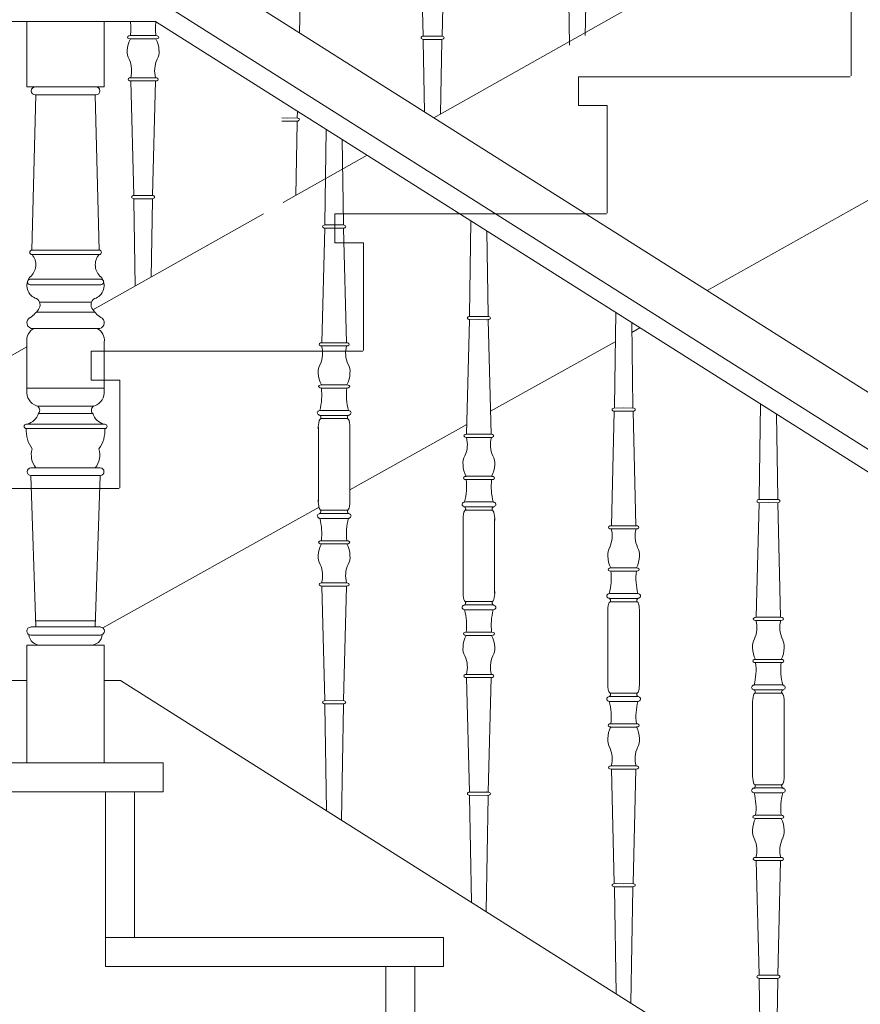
# Model space of a CAD drawing. Header units: millimetres. Extents: x -573548 to 674770, y -246895 to -89040.
# Tile 7 of 199: x 82776 to 83647, y -240242 to -239222. Entities that reach past the tile are written whole.
import ezdxf

# ---------------------------------------------------------------- set-up
doc = ezdxf.new("R2010")
doc.units = ezdxf.units.MM
for name, color, linetype, lineweight in [('balustrada drewniana_Nr_pióra__1', 8, 'Continuous', 9), ('balustrada_z tyłu_Nr_pióra__1', 8, 'Continuous', 9), ('SCHODY_Nr_pióra__1', 8, 'Continuous', 9), ('SCIANY_KONSTR_Nr_pióra__21', 8, 'Continuous', 9)]:
    doc.layers.add(name, color=color, linetype=linetype, lineweight=lineweight)

# ---------------------------------------------------------------- blocks, each defined once
blk = doc.blocks.new('A$C685D2BB2')
at = {"layer": 'balustrada drewniana_Nr_pióra__1'}
for p, q in [((7693.1, 5896.1), (4776.7, 7740.9)), ((7666.2, 5854), (4762.2, 7690.9)), ((4756.4, 7670.9), (4125.3, 7670.9)), ((4623, 7603.3), (4623, 7670.9)), ((4703.2, 7670.9), (4703.2, 7603.3)), ((7675, 5824.8), (4756.4, 7670.9)), ((4623, 7603.3), (4703.2, 7603.3)), ((4628.3, 7434.1), (4632.4, 7595)), ((4685.6, 7603.3), (4631.7, 7603.3)), ((4631.7, 7595), (4663.1, 7595)), ((4694.6, 7595), (4663.1, 7595)), ((4697.9, 7434.1), (4693.8, 7595)), ((4628.3, 7434.1), (4663.1, 7434.1)), ((4697.9, 7434.1), (4663.1, 7434.1)), ((4628.3, 7429.4), (4663.1, 7429.4)), ((4697.9, 7429.4), (4663.1, 7429.4)), ((4626.5, 7403.8), (4663.5, 7403.8)), ((4699.7, 7403.8), (4662.7, 7403.8)), ((4626.5, 7398.2), (4663.5, 7398.2)), ((4699.7, 7398.2), (4662.7, 7398.2)), ((4636.3, 7379.9), (4663.1, 7379.9)), ((4689.9, 7379.9), (4663.1, 7379.9)), ((4632.8, 7369.6), (4663.1, 7369.6)), ((4693.5, 7369.6), (4663.1, 7369.6)), ((4628.4, 7352.7), (4663.1, 7352.7)), ((4696.5, 7352.7), (4663.1, 7352.7)), ((4623, 7338.7), (4623, 7288.3)), ((4703.2, 7338.7), (4703.2, 7288.3)), ((4623, 7291), (4663.1, 7291)), ((4703.2, 7291), (4663.1, 7291)), ((4633.9, 7272.3), (4663.1, 7272.3)), ((4692.3, 7272.3), (4663.1, 7272.3)), ((4635, 7264.8), (4663.1, 7264.8)), ((4691.2, 7264.8), (4663.1, 7264.8)), ((4927.3, 7259.3), (4941.4, 7259.3)), ((4955.5, 7259.3), (4941.4, 7259.3)), ((4622.4, 7253.6), (4663.1, 7253.6)), ((4622.4, 7249.1), (4663.1, 7249.1)), ((4703.8, 7253.6), (4663.1, 7253.6)), ((4703.8, 7249.1), (4663.1, 7249.1)), ((4925.1, 7211.9), (4925.1, 7250.4)), ((4957.7, 7211.9), (4957.7, 7250.4)), ((4627.2, 7208.2), (4663.1, 7208.2)), ((4699, 7208.2), (4663.1, 7208.2)), ((4925.1, 7211.9), (4925.1, 7173.4)), ((4957.7, 7211.9), (4957.7, 7173.4)), ((4627.2, 7200.4), (4663.1, 7200.4)), ((4627.2, 7200.4), (4632.4, 7043.3)), ((4699, 7200.4), (4663.1, 7200.4)), ((4699, 7200.4), (4693.8, 7043.3)), ((4927.3, 7164.5), (4941.4, 7164.5)), ((4955.5, 7164.5), (4941.4, 7164.5)), ((5077.3, 7164.4), (5091.4, 7164.4)), ((5105.5, 7164.4), (5091.4, 7164.4)), ((5075.1, 7117), (5075.1, 7155.5)), ((5107.7, 7117), (5107.7, 7155.5)), ((5075.1, 7117), (5075.1, 7078.5)), ((5107.7, 7117), (5107.7, 7078.5)), ((5077.3, 7069.6), (5091.4, 7069.6)), ((5105.5, 7069.6), (5091.4, 7069.6)), ((5227.3, 7069.5), (5241.4, 7069.5)), ((5255.5, 7069.5), (5241.4, 7069.5)), ((5225.1, 7022.1), (5225.1, 7060.6)), ((5257.7, 7022.1), (5257.7, 7060.6)), ((4632.2, 7049.8), (4663.1, 7049.8)), ((4694, 7049.8), (4663.1, 7049.8)), ((4627, 7043.3), (4663.1, 7043.3)), ((4627, 7034.9), (4663.1, 7034.9)), ((4699.2, 7043.3), (4663.1, 7043.3)), ((4699.2, 7034.9), (4663.1, 7034.9)), ((4623, 7024.4), (4663.1, 7024.4)), ((4623, 7024.4), (4623, 6902.3)), ((4703.2, 7024.4), (4663.1, 7024.4)), ((4703.2, 7024.4), (4703.2, 6902.3)), ((5225.1, 7022.1), (5225.1, 6983.6)), ((5257.7, 7022.1), (5257.7, 6983.6)), ((4623, 6987.8), (4184.4, 6987.8)), ((4720.1, 6987.8), (4703.2, 6987.8)), ((7670.4, 5122.3), (4720.1, 6987.8)), ((5227.3, 6974.7), (5241.4, 6974.7)), ((5255.5, 6974.7), (5241.4, 6974.7)), ((5377.3, 6974.6), (5391.4, 6974.6)), ((5405.5, 6974.6), (5391.4, 6974.6)), ((5375.1, 6927.2), (5375.1, 6965.7)), ((5407.7, 6927.2), (5407.7, 6965.7)), ((5375.1, 6927.2), (5375.1, 6888.8)), ((5407.7, 6927.2), (5407.7, 6888.8)), ((5377.3, 6879.8), (5391.4, 6879.8)), ((5405.5, 6879.8), (5391.4, 6879.8))]:
    blk.add_line(p, q, dxfattribs=at)
for points in [[(5185.3, 7646.4), (5183.8, 7735.9), (5183.7, 7737.3)], [(5201.7, 7656.7), (5203.1, 7735.9), (5203.1, 7737.3)], [(4631.7, 7578.8), (4632, 7578.8)], [(4631.9, 7575.5), (4631.7, 7575.5)], [(4933.2, 7558.9), (4931.8, 7461.5), (4931.7, 7460.1)], [(4949.8, 7548.5), (4951.1, 7461.5), (4951.1, 7460.1)], [(5083.2, 7464), (5081.8, 7366.6), (5081.7, 7365.2)], [(4931.7, 7456.8), (4928.7, 7338)], [(4932.1, 7460.1), (4941.4, 7460.2)], [(4941.4, 7456.9), (4932.1, 7456.8)], [(4950.7, 7460.1), (4941.4, 7460.2)], [(4941.4, 7456.9), (4950.8, 7456.8)], [(4951.2, 7456.8), (4954.1, 7338)], [(5099.8, 7453.6), (5101.1, 7366.6), (5101.1, 7365.2)], [(5081.7, 7361.9), (5078.7, 7243.1)], [(5082.1, 7365.2), (5091.4, 7365.3)], [(5091.4, 7362), (5082.1, 7361.9)], [(5100.7, 7365.2), (5091.4, 7365.3)], [(5091.4, 7362), (5100.8, 7361.9)], [(5101.2, 7361.9), (5104.1, 7243.1)], [(5233.2, 7369.2), (5231.8, 7271.7), (5231.7, 7270.3)], [(5249.8, 7358.7), (5251.1, 7271.7), (5251.1, 7270.3)], [(4928.6, 7338), (4941.4, 7338)], [(4941.4, 7334.7), (4928.6, 7334.7)], [(4954.2, 7338), (4941.4, 7338)], [(4941.4, 7334.7), (4954.2, 7334.7)], [(4928.2, 7294.4), (4941.4, 7294.4)], [(4941.4, 7291), (4928.2, 7291)], [(4954.7, 7294.4), (4941.4, 7294.4)], [(4941.4, 7291), (4954.7, 7291)], [(5232.1, 7270.3), (5241.4, 7270.5)], [(5250.7, 7270.3), (5241.4, 7270.5)], [(5383.2, 7274.3), (5381.8, 7176.8), (5381.7, 7175.4)], [(4927.5, 7267.9), (4941.4, 7267.9)], [(4941.4, 7262.7), (4927.5, 7262.7)], [(4955.4, 7267.9), (4941.4, 7267.9)], [(4941.4, 7262.7), (4955.3, 7262.7)], [(5231.7, 7267), (5228.7, 7148.3)], [(5241.4, 7267.1), (5232.1, 7267)], [(5241.4, 7267.1), (5250.8, 7267)], [(5251.2, 7267), (5254.1, 7148.3)], [(5399.8, 7263.8), (5401.1, 7176.8), (5401.1, 7175.4)], [(5078.6, 7243.1), (5091.4, 7243.1)], [(5091.4, 7239.8), (5078.6, 7239.8)], [(5104.2, 7243.1), (5091.4, 7243.1)], [(5091.4, 7239.8), (5104.2, 7239.8)], [(5078.2, 7199.5), (5091.4, 7199.5)], [(5104.7, 7199.5), (5091.4, 7199.5)], [(5091.4, 7196.1), (5078.2, 7196.1)], [(5091.4, 7196.1), (5104.7, 7196.1)], [(5077.5, 7173), (5091.4, 7173)], [(5091.4, 7167.8), (5077.5, 7167.8)], [(5105.4, 7173), (5091.4, 7173)], [(5091.4, 7167.8), (5105.3, 7167.8)], [(5381.7, 7172.1), (5378.7, 7053.4)], [(5382.1, 7175.5), (5391.4, 7175.6)], [(5391.4, 7172.2), (5382.1, 7172.1)], [(5400.7, 7175.5), (5391.4, 7175.6)], [(5391.4, 7172.2), (5400.8, 7172.1)], [(5401.2, 7172.1), (5404.1, 7053.4)], [(4941.4, 7161), (4927.5, 7161)], [(4927.5, 7155.9), (4941.4, 7155.9)], [(4941.4, 7161), (4955.3, 7161)], [(4955.4, 7155.9), (4941.4, 7155.9)], [(5228.6, 7148.3), (5241.4, 7148.3)], [(5254.2, 7148.3), (5241.4, 7148.3)], [(5241.4, 7144.9), (5228.6, 7144.9)], [(5241.4, 7144.9), (5254.2, 7144.9)], [(4941.4, 7132.7), (4928.2, 7132.7)], [(4928.2, 7129.4), (4941.4, 7129.4)], [(4941.4, 7132.7), (4954.7, 7132.7)], [(4954.7, 7129.4), (4941.4, 7129.4)], [(5228.2, 7104.6), (5241.4, 7104.6)], [(5241.4, 7101.3), (5228.2, 7101.3)], [(5254.7, 7104.6), (5241.4, 7104.6)], [(5241.4, 7101.3), (5254.7, 7101.3)], [(4941.4, 7089.1), (4928.6, 7089.1)], [(4928.6, 7085.7), (4941.4, 7085.7)], [(4931.7, 6967), (4928.7, 7085.7)], [(4941.4, 7089.1), (4954.2, 7089.1)], [(4954.2, 7085.7), (4941.4, 7085.7)], [(4951.2, 6967), (4954.1, 7085.7)], [(5227.5, 7078.1), (5241.4, 7078.1)], [(5255.4, 7078.1), (5241.4, 7078.1)], [(5091.4, 7066.2), (5077.5, 7066.2)], [(5091.4, 7066.2), (5105.3, 7066.2)], [(5241.4, 7073), (5227.5, 7073)], [(5241.4, 7073), (5255.3, 7073)], [(5077.5, 7061), (5091.4, 7061)], [(5105.4, 7061), (5091.4, 7061)], [(5378.6, 7053.4), (5391.4, 7053.4)], [(5391.4, 7050), (5378.6, 7050)], [(5404.2, 7053.4), (5391.4, 7053.4)], [(5391.4, 7050), (5404.2, 7050)], [(5091.4, 7037.9), (5078.2, 7037.9)], [(5078.2, 7034.5), (5091.4, 7034.5)], [(5091.4, 7037.9), (5104.7, 7037.9)], [(5104.7, 7034.5), (5091.4, 7034.5)], [(5378.2, 7009.7), (5391.4, 7009.7)], [(5391.4, 7006.4), (5378.2, 7006.4)], [(5404.7, 7009.7), (5391.4, 7009.7)], [(5391.4, 7006.4), (5404.7, 7006.4)], [(5091.4, 6994.2), (5078.6, 6994.2)], [(5091.4, 6994.2), (5104.2, 6994.2)], [(5078.6, 6990.8), (5091.4, 6990.8)], [(5081.7, 6872.1), (5078.7, 6990.9)], [(5104.2, 6990.8), (5091.4, 6990.8)], [(5101.2, 6872.1), (5104.1, 6990.9)], [(5377.5, 6983.2), (5391.4, 6983.2)], [(5405.4, 6983.2), (5391.4, 6983.2)], [(5391.4, 6978.1), (5377.5, 6978.1)], [(5391.4, 6978.1), (5405.3, 6978.1)], [(4933.6, 6853.2), (4931.8, 6962.3), (4931.7, 6963.7)], [(4941.4, 6966.9), (4932.1, 6967)], [(4932.1, 6963.7), (4941.4, 6963.5)], [(4941.4, 6966.9), (4950.8, 6967)], [(4950.7, 6963.7), (4941.4, 6963.5)], [(4949, 6843.4), (4951.1, 6962.3), (4951.1, 6963.7)], [(5241.4, 6971.3), (5227.5, 6971.3)], [(5227.5, 6966.1), (5241.4, 6966.1)], [(5241.4, 6971.3), (5255.3, 6971.3)], [(5255.4, 6966.1), (5241.4, 6966.1)], [(5241.4, 6943), (5228.2, 6943)], [(5241.4, 6943), (5254.7, 6943)], [(5228.2, 6939.6), (5241.4, 6939.6)], [(5254.7, 6939.6), (5241.4, 6939.6)], [(5241.4, 6899.3), (5228.6, 6899.3)], [(5228.6, 6896), (5241.4, 6896)], [(5231.7, 6777.2), (5228.7, 6896)], [(5241.4, 6899.3), (5254.2, 6899.3)], [(5254.2, 6896), (5241.4, 6896)], [(5251.2, 6777.2), (5254.1, 6896)], [(5091.4, 6872), (5082.1, 6872.1)], [(5091.4, 6872), (5100.8, 6872.1)], [(5391.4, 6876.4), (5377.5, 6876.4)], [(5377.5, 6871.3), (5391.4, 6871.3)], [(5391.4, 6876.4), (5405.3, 6876.4)], [(5405.4, 6871.3), (5391.4, 6871.3)], [(5083.6, 6758.3), (5081.8, 6867.4), (5081.7, 6868.8)], [(5082.1, 6868.8), (5091.4, 6868.7)], [(5100.7, 6868.8), (5091.4, 6868.7)], [(5099, 6748.6), (5101.1, 6867.4), (5101.1, 6868.8)], [(5391.4, 6848.1), (5378.2, 6848.1)], [(5378.2, 6844.8), (5391.4, 6844.8)], [(5391.4, 6848.1), (5404.7, 6848.1)], [(5404.7, 6844.8), (5391.4, 6844.8)], [(5391.4, 6804.4), (5378.6, 6804.4)], [(5378.6, 6801.1), (5391.4, 6801.1)], [(5381.7, 6682.3), (5378.7, 6801.1)], [(5391.4, 6804.4), (5404.2, 6804.4)], [(5404.2, 6801.1), (5391.4, 6801.1)], [(5401.2, 6682.3), (5404.1, 6801.1)], [(5233.6, 6663.4), (5231.8, 6772.5), (5231.7, 6773.9)], [(5241.4, 6777.1), (5232.1, 6777.2)], [(5232.1, 6773.9), (5241.4, 6773.8)], [(5241.4, 6777.1), (5250.8, 6777.2)], [(5250.7, 6773.9), (5241.4, 6773.8)], [(5249, 6653.7), (5251.1, 6772.5), (5251.1, 6773.9)], [(5383.6, 6568.5), (5381.8, 6677.6), (5381.7, 6679)], [(5391.4, 6682.2), (5382.1, 6682.3)], [(5382.1, 6679), (5391.4, 6678.9)], [(5391.4, 6682.2), (5400.8, 6682.3)], [(5400.7, 6679), (5391.4, 6678.9)], [(5399, 6558.8), (5401.1, 6677.6), (5401.1, 6679)]]:
    blk.add_lwpolyline(points, dxfattribs=at)
for centre, radius, start, end in [((4631.7, 7599.1), 4.16, 90, 270), ((4694.6, 7599.1), 4.16, 270, 90), ((4628.3, 7431.8), 2.34, 90, 270), ((4697.9, 7431.8), 2.34, 270, 90), ((4615.9, 7418.8), 16.4, 309.0076, 40.6503), ((4710.3, 7418.8), 16.4, 139.3497, 230.9924), ((4637.3, 7397.3), 14.2, 141.6675, 252.9867), ((4626.5, 7401), 2.81, 90, 270), ((4688.9, 7397.3), 14.2, 287.0133, 38.3325), ((4699.7, 7401), 2.81, 270, 90), ((4629.2, 7377.3), 7.51, 319.8807, 58.683), ((4697, 7377.3), 7.51, 121.317, 220.1193), ((4610, 7389.4), 30.1, 300.317, 325.8714), ((4716.2, 7389.4), 30.1, 214.1286, 239.683), ((4629, 7358.7), 6, 114.3202, 276.4575), ((4697.2, 7358.7), 6, 263.5425, 50.7112), ((4636.7, 7340.5), 13.8, 117.4564, 187.2759), ((4689.5, 7340.5), 13.8, 352.7241, 62.5436), ((4901.6, 7327.2), 27.9, 335.2899, 15.4845), ((4981.2, 7327.2), 27.9, 164.5155, 204.7101), ((4941.2, 7307.8), 16.3, 151.329, 184.6255), ((4941.6, 7307.8), 16.3, 355.3745, 28.671), ((4950.7, 7306.7), 25.7, 180.5357, 208.6884), ((4932.1, 7306.7), 25.7, 331.3116, 359.4643), ((4865.4, 7283.8), 63.2, 345.3582, 6.5823), ((5017.4, 7283.8), 63.2, 173.4177, 194.6418), ((4637.6, 7286.7), 14.7, 173.7067, 252.3311), ((4688.6, 7286.7), 14.7, 287.6689, 6.2933), ((4631.4, 7268.1), 4.89, 317.5229, 68.8021), ((4694.8, 7268.1), 4.89, 111.1979, 222.4771), ((4619, 7269.7), 16.7, 285.1908, 343.0421), ((4707.2, 7269.7), 16.7, 196.9579, 254.8092), ((4929.6, 7256.3), 3.77, 127.9411, 165.9891), ((4925.5, 7260.7), 2.29, 322.9251, 69.0836), ((4957.4, 7260.7), 2.29, 110.9164, 217.0749), ((4953.2, 7256.3), 3.77, 14.0109, 52.0589), ((4622.4, 7251.3), 2.26, 90, 270), ((4654.7, 7247), 32.4, 176.3292, 216.081), ((4671.5, 7247), 32.4, 323.919, 3.6708), ((4703.8, 7251.3), 2.26, 270, 90), ((4958.9, 7249.5), 33.9, 166.8073, 181.4489), ((4923.9, 7249.5), 33.9, 358.5511, 13.1927), ((5051.6, 7232.4), 27.9, 335.2899, 15.4845), ((5131.2, 7232.4), 27.9, 164.5155, 204.7101), ((4648.6, 7221.6), 21, 162.493, 219.4714), ((4677.6, 7221.6), 21, 320.5286, 17.507), ((5091.2, 7212.9), 16.3, 151.329, 184.6255), ((5091.6, 7212.9), 16.3, 355.3745, 28.671), ((4627.2, 7204.3), 3.94, 90, 270), ((4699, 7204.3), 3.94, 270, 90), ((5100.7, 7211.8), 25.7, 180.5357, 208.6884), ((5082.1, 7211.8), 25.7, 331.3116, 359.4643), ((5015.4, 7188.9), 63.2, 345.3582, 6.5823), ((5167.4, 7188.9), 63.2, 173.4177, 194.6418), ((4958.9, 7174.3), 33.9, 178.5511, 193.1927), ((4929.6, 7167.5), 3.77, 194.0109, 232.0589), ((4953.2, 7167.5), 3.77, 307.9411, 345.9891), ((4923.9, 7174.3), 33.9, 346.8073, 1.4489), ((5075.5, 7165.8), 2.29, 322.9251, 69.0836), ((5107.4, 7165.8), 2.29, 110.9164, 217.0749), ((4925.5, 7163.1), 2.29, 290.9164, 37.0749), ((4865.4, 7140), 63.2, 353.4177, 14.6418), ((5017.4, 7140), 63.2, 165.3582, 186.5823), ((4957.4, 7163.1), 2.29, 142.9251, 249.0836), ((5108.9, 7154.6), 33.9, 166.8073, 181.4489), ((5079.6, 7161.4), 3.77, 127.9411, 165.9891), ((5103.2, 7161.4), 3.77, 14.0109, 52.0589), ((5073.9, 7154.6), 33.9, 358.5511, 13.1927), ((5201.6, 7137.5), 27.9, 335.2899, 15.4845), ((5281.2, 7137.5), 27.9, 164.5155, 204.7101), ((4950.7, 7117.1), 25.7, 151.3116, 179.4643), ((4932.1, 7117.1), 25.7, 0.5357, 28.6884), ((5241.2, 7118), 16.3, 151.329, 184.6255), ((5241.6, 7118), 16.3, 355.3745, 28.671), ((4941.2, 7116), 16.3, 175.3745, 208.671), ((4941.6, 7116), 16.3, 331.329, 4.6255), ((5250.7, 7116.9), 25.7, 180.5357, 208.6884), ((5232.1, 7116.9), 25.7, 331.3116, 359.4643), ((4901.6, 7096.5), 27.9, 344.5155, 24.7101), ((4981.2, 7096.5), 27.9, 155.2899, 195.4845), ((5165.4, 7094), 63.2, 345.3582, 6.5823), ((5317.4, 7094), 63.2, 173.4177, 194.6418), ((5108.9, 7079.4), 33.9, 178.5511, 193.1927), ((5073.9, 7079.4), 33.9, 346.8073, 1.4489), ((5079.6, 7072.6), 3.77, 194.0109, 232.0589), ((5075.5, 7068.2), 2.29, 290.9164, 37.0749), ((5107.4, 7068.2), 2.29, 142.9251, 249.0836), ((5103.2, 7072.6), 3.77, 307.9411, 345.9891), ((5258.9, 7059.7), 33.9, 166.8073, 181.4489), ((5229.6, 7066.5), 3.77, 127.9411, 165.9891), ((5225.5, 7070.9), 2.29, 322.9251, 69.0836), ((5257.4, 7070.9), 2.29, 110.9164, 217.0749), ((5253.2, 7066.5), 3.77, 14.0109, 52.0589), ((5223.9, 7059.7), 33.9, 358.5511, 13.1927), ((5015.4, 7045.1), 63.2, 353.4177, 14.6418), ((5167.4, 7045.1), 63.2, 165.3582, 186.5823), ((5351.6, 7042.6), 27.9, 335.2899, 15.4845), ((5431.2, 7042.6), 27.9, 164.5155, 204.7101), ((4627, 7039.1), 4.17, 90, 270), ((4636.9, 7036.2), 11.8, 183.6526, 273.6234), ((4689.3, 7036.2), 11.8, 266.3766, 356.3474), ((4699.2, 7039.1), 4.17, 270, 90), ((5100.7, 7022.2), 25.7, 151.3116, 179.4643), ((5082.1, 7022.2), 25.7, 0.5357, 28.6884), ((5391.2, 7023.1), 16.3, 151.329, 184.6255), ((5391.6, 7023.1), 16.3, 355.3745, 28.671), ((5091.2, 7021.1), 16.3, 175.3745, 208.671), ((5051.6, 7001.6), 27.9, 344.5155, 24.7101), ((5131.2, 7001.6), 27.9, 155.2899, 195.4845), ((5091.6, 7021.1), 16.3, 331.329, 4.6255), ((5400.7, 7022), 25.7, 180.5357, 208.6884), ((5382.1, 7022), 25.7, 331.3116, 359.4643), ((5315.4, 6999.1), 63.2, 345.3582, 6.5823), ((5467.4, 6999.1), 63.2, 173.4177, 194.6418), ((5258.9, 6984.5), 33.9, 178.5511, 193.1927), ((5223.9, 6984.5), 33.9, 346.8073, 1.4489), ((5229.6, 6977.7), 3.77, 194.0109, 232.0589), ((5225.5, 6973.3), 2.29, 290.9164, 37.0749), ((5257.4, 6973.3), 2.29, 142.9251, 249.0836), ((5253.2, 6977.7), 3.77, 307.9411, 345.9891), ((5408.9, 6964.8), 33.9, 166.8073, 181.4489), ((5379.6, 6971.7), 3.77, 127.9411, 165.9891), ((5375.5, 6976), 2.29, 322.9251, 69.0836), ((5407.4, 6976), 2.29, 110.9164, 217.0749), ((5403.2, 6971.7), 3.77, 14.0109, 52.0589), ((5373.9, 6964.8), 33.9, 358.5511, 13.1927), ((5165.4, 6950.2), 63.2, 353.4177, 14.6418), ((5317.4, 6950.2), 63.2, 165.3582, 186.5823), ((5250.7, 6927.3), 25.7, 151.3116, 179.4643), ((5232.1, 6927.3), 25.7, 0.5357, 28.6884), ((5241.2, 6926.2), 16.3, 175.3745, 208.671), ((5241.6, 6926.2), 16.3, 331.329, 4.6255), ((5201.6, 6906.8), 27.9, 344.5155, 24.7101), ((5281.2, 6906.8), 27.9, 155.2899, 195.4845), ((5408.9, 6889.6), 33.9, 178.5511, 193.1927), ((5373.9, 6889.6), 33.9, 346.8073, 1.4489), ((5379.6, 6882.8), 3.77, 194.0109, 232.0589), ((5403.2, 6882.8), 3.77, 307.9411, 345.9891), ((5375.5, 6878.5), 2.29, 290.9164, 37.0749), ((5315.4, 6855.3), 63.2, 353.4177, 14.6418), ((5467.4, 6855.3), 63.2, 165.3582, 186.5823), ((5407.4, 6878.5), 2.29, 142.9251, 249.0836), ((5400.7, 6832.4), 25.7, 151.3116, 179.4643), ((5382.1, 6832.4), 25.7, 0.5357, 28.6884), ((5391.2, 6831.3), 16.3, 175.3745, 208.671), ((5391.6, 6831.3), 16.3, 331.329, 4.6255), ((5351.6, 6811.9), 27.9, 344.5155, 24.7101), ((5431.2, 6811.9), 27.9, 155.2899, 195.4845)]:
    blk.add_arc(centre, radius, start, end, dxfattribs=at)
for centre, major_axis, ratio, start_param, end_param in [((4932.2, 7458.4), (2.73, 0.01), 0.610734, 1.599557, 4.672028), ((4933.4, 7458.3), (2.73, 0.04), 0.610071, 4.712389, 4.742644), ((4949.5, 7458.3), (-2.73, 0.04), 0.610071, 1.540542, 1.570796), ((4950.7, 7458.4), (-2.73, 0.01), 0.610734, 1.611157, 4.683628), ((5082.2, 7363.6), (2.73, 0.01), 0.610734, 1.599557, 4.672028), ((5083.4, 7363.4), (2.73, 0.04), 0.610071, 4.712389, 4.742644), ((5099.5, 7363.4), (-2.73, 0.04), 0.610071, 1.540542, 1.570796), ((5100.7, 7363.6), (-2.73, 0.01), 0.610734, 1.611157, 4.683628), ((4928.5, 7336.4), (-2.73, -0.05), 0.609492, 4.661602, 7.842393), ((4954.3, 7336.4), (-2.73, 0.04), 0.610071, 1.540542, 4.760584), ((4928.1, 7292.7), (-2.73, -0.04), 0.610071, 4.664194, 7.884236), ((4954.8, 7292.7), (2.73, -0.04), 0.610071, 4.682134, 7.902177), ((5232.2, 7268.7), (2.73, 0.01), 0.610734, 1.599557, 4.672028), ((5250.7, 7268.7), (-2.73, 0.01), 0.610734, 1.611157, 4.683628), ((4927.5, 7265.3), (3.53, -0.02), 0.726701, 1.575445, 4.734164), ((4955.4, 7265.3), (-3.53, -0.02), 0.726701, 1.549022, 4.70774), ((5233.4, 7268.6), (2.73, 0.04), 0.610071, 4.712389, 4.742644), ((5249.5, 7268.6), (-2.73, 0.04), 0.610071, 1.540542, 1.570796), ((5078.5, 7241.5), (-2.73, -0.05), 0.609492, 4.661602, 7.842393), ((5104.3, 7241.5), (-2.73, 0.04), 0.610071, 1.540542, 4.760584), ((5078.1, 7197.8), (-2.73, -0.04), 0.610071, 4.664194, 7.884236), ((5104.8, 7197.8), (2.73, -0.04), 0.610071, 4.682134, 7.902177), ((5077.5, 7170.4), (3.53, -0.02), 0.726701, 1.575445, 4.734164), ((5105.4, 7170.4), (-3.53, -0.02), 0.726701, 1.549022, 4.70774), ((5382.2, 7173.8), (2.73, 0.01), 0.610734, 1.599557, 4.672028), ((5383.4, 7173.7), (2.73, 0.04), 0.610071, 4.712389, 4.742644), ((5399.5, 7173.7), (-2.73, 0.04), 0.610071, 1.540542, 1.570796), ((5400.7, 7173.8), (-2.73, 0.01), 0.610734, 1.611157, 4.683628), ((4927.5, 7158.5), (3.53, 0.02), 0.726701, 1.549022, 4.70774), ((4955.4, 7158.5), (-3.53, 0.02), 0.726701, 1.575445, 4.734164), ((5228.5, 7146.6), (-2.73, -0.05), 0.609492, 4.661602, 7.842393), ((5254.3, 7146.6), (-2.73, 0.04), 0.610071, 1.540542, 4.760584), ((4928.1, 7131.1), (-2.73, 0.04), 0.610071, 4.682134, 7.902177), ((4954.8, 7131.1), (2.73, 0.04), 0.610071, 4.664194, 7.884236), ((5228.1, 7102.9), (-2.73, -0.04), 0.610071, 4.664194, 7.884236), ((5254.8, 7102.9), (2.73, -0.04), 0.610071, 4.682134, 7.902177), ((4928.5, 7087.4), (-2.73, 0.05), 0.609492, 4.723978, 7.904769), ((4954.3, 7087.4), (-2.73, -0.04), 0.610071, 1.522601, 4.742644), ((5227.5, 7075.5), (3.53, -0.02), 0.726701, 1.575445, 4.734164), ((5255.4, 7075.5), (-3.53, -0.02), 0.726701, 1.549022, 4.70774), ((5077.5, 7063.6), (3.53, 0.02), 0.726701, 1.549022, 4.70774), ((5105.4, 7063.6), (-3.53, 0.02), 0.726701, 1.575445, 4.734164), ((5378.5, 7051.7), (-2.73, -0.05), 0.609492, 4.661602, 7.842393), ((5404.3, 7051.7), (-2.73, 0.04), 0.610071, 1.540542, 4.760584), ((5078.1, 7036.2), (-2.73, 0.04), 0.610071, 4.682134, 7.902177), ((5104.8, 7036.2), (2.73, 0.04), 0.610071, 4.664194, 7.884236), ((5378.1, 7008), (-2.73, -0.04), 0.610071, 4.664194, 7.884236), ((5404.8, 7008), (2.73, -0.04), 0.610071, 4.682134, 7.902177), ((5078.5, 6992.5), (-2.73, 0.05), 0.609492, 4.723978, 7.904769), ((5104.3, 6992.5), (-2.73, -0.04), 0.610071, 1.522601, 4.742644), ((5377.5, 6980.6), (3.53, -0.02), 0.726701, 1.575445, 4.734164), ((5405.4, 6980.6), (-3.53, -0.02), 0.726701, 1.549022, 4.70774), ((4932.2, 6965.3), (2.73, -0.01), 0.610734, 1.611157, 4.683628), ((4933.4, 6965.4), (2.73, -0.04), 0.610071, 1.540542, 1.570796), ((4949.5, 6965.4), (-2.73, -0.04), 0.610071, 4.712389, 4.742644), ((4950.7, 6965.3), (-2.73, -0.01), 0.610734, 1.599557, 4.672028), ((5227.5, 6968.7), (3.53, 0.02), 0.726701, 1.549022, 4.70774), ((5255.4, 6968.7), (-3.53, 0.02), 0.726701, 1.575445, 4.734164), ((5228.1, 6941.3), (-2.73, 0.04), 0.610071, 4.682134, 7.902177), ((5254.8, 6941.3), (2.73, 0.04), 0.610071, 4.664194, 7.884236), ((5228.5, 6897.6), (-2.73, 0.05), 0.609492, 4.723978, 7.904769), ((5254.3, 6897.6), (-2.73, -0.04), 0.610071, 1.522601, 4.742644), ((5082.2, 6870.4), (2.73, -0.01), 0.610734, 1.611157, 4.683628), ((5083.4, 6870.6), (2.73, -0.04), 0.610071, 1.540542, 1.570796), ((5099.5, 6870.6), (-2.73, -0.04), 0.610071, 4.712389, 4.742644), ((5100.7, 6870.4), (-2.73, -0.01), 0.610734, 1.599557, 4.672028), ((5377.5, 6873.8), (3.53, 0.02), 0.726701, 1.549022, 4.70774), ((5405.4, 6873.8), (-3.53, 0.02), 0.726701, 1.575445, 4.734164), ((5378.1, 6846.4), (-2.73, 0.04), 0.610071, 4.682134, 7.902177), ((5404.8, 6846.4), (2.73, 0.04), 0.610071, 4.664194, 7.884236), ((5378.5, 6802.7), (-2.73, 0.05), 0.609492, 4.723978, 7.904769), ((5404.3, 6802.7), (-2.73, -0.04), 0.610071, 1.522601, 4.742644), ((5232.2, 6775.6), (2.73, -0.01), 0.610734, 1.611157, 4.683628), ((5233.4, 6775.7), (2.73, -0.04), 0.610071, 1.540542, 1.570796), ((5249.5, 6775.7), (-2.73, -0.04), 0.610071, 4.712389, 4.742644), ((5250.7, 6775.6), (-2.73, -0.01), 0.610734, 1.599557, 4.672028), ((5382.2, 6680.7), (2.73, -0.01), 0.610734, 1.611157, 4.683628), ((5383.4, 6680.8), (2.73, -0.04), 0.610071, 1.540542, 1.570796), ((5399.5, 6680.8), (-2.73, -0.04), 0.610071, 4.712389, 4.742644), ((5400.7, 6680.7), (-2.73, -0.01), 0.610734, 1.599557, 4.672028)]:
    blk.add_ellipse(centre, major_axis=major_axis, ratio=ratio, start_param=start_param, end_param=end_param, dxfattribs=at)
at = {"layer": 'balustrada_z tyłu_Nr_pióra__1'}
for p, q in [((5033.8, 7651.1), (5033.7, 7652.5)), ((5035, 7577.5), (5033.8, 7651.1)), ((5051.8, 7575.2), (5053.1, 7651.1)), ((5053.1, 7651.1), (5053.1, 7652.5)), ((4733.8, 7485.9), (4733.8, 7487.4)), ((4735.4, 7396.7), (4733.8, 7485.9)), ((4751.8, 7405.9), (4753.2, 7485.9)), ((4753.2, 7485.9), (4753.2, 7487.4))]:
    blk.add_line(p, q, dxfattribs=at)
for points in [[(5033.7, 7655.8), (5030.7, 7774.6)], [(5053.2, 7655.8), (5056.1, 7774.6)], [(4905.4, 7659.5), (4906.1, 7689.8)], [(4743.5, 7656.4), (4730.2, 7656.4)], [(4743.5, 7656.4), (4756.7, 7656.4)], [(4730.2, 7653.1), (4743.5, 7653.1)], [(4756.7, 7653.1), (4743.5, 7653.1)], [(5043.4, 7655.7), (5034.1, 7655.8)], [(5034.1, 7652.5), (5043.4, 7652.4)], [(5043.4, 7655.7), (5052.8, 7655.8)], [(5052.7, 7652.5), (5043.4, 7652.4)], [(4743.5, 7612.7), (4730.7, 7612.7)], [(4730.7, 7609.4), (4743.5, 7609.4)], [(4733.7, 7490.6), (4730.8, 7609.4)], [(4743.5, 7612.7), (4756.3, 7612.7)], [(4756.3, 7609.4), (4743.5, 7609.4)], [(4753.3, 7490.6), (4756.2, 7609.4)], [(4903.2, 7571), (4903.4, 7578)], [(4893.4, 7570.9), (4887.2, 7571)], [(4887.3, 7567.6), (4893.4, 7567.6)], [(4893.4, 7570.9), (4902.8, 7571)], [(4902.7, 7567.7), (4893.4, 7567.6)], [(4901.8, 7490.7), (4903.1, 7566.3), (4903.1, 7567.7)], [(4743.5, 7490.6), (4734.2, 7490.7)], [(4734.2, 7487.3), (4743.5, 7487.2)], [(4743.5, 7490.6), (4752.8, 7490.7)], [(4752.8, 7487.3), (4743.5, 7487.2)]]:
    blk.add_lwpolyline(points, dxfattribs=at)
for centre, radius, start, end in [((4667.5, 7663.7), 63.2, 353.4177, 6.6043), ((4819.5, 7663.7), 63.2, 173.3957, 186.5823), ((4752.8, 7640.8), 25.7, 151.3116, 179.4643), ((4734.2, 7640.8), 25.7, 0.5357, 28.6884), ((4743.3, 7639.7), 16.3, 175.3745, 208.671), ((4743.7, 7639.7), 16.3, 331.329, 4.6255), ((4703.7, 7620.2), 27.9, 344.5155, 24.7101), ((4783.3, 7620.2), 27.9, 155.2899, 195.4845)]:
    blk.add_arc(centre, radius, start, end, dxfattribs=at)
for centre, major_axis, ratio, start_param, end_param in [((4730.1, 7654.7), (-2.73, 0.04), 0.610071, 4.682134, 7.902177), ((4756.9, 7654.7), (2.73, 0.04), 0.610071, 4.664194, 7.884236), ((5034.2, 7654.2), (-2.73, 0.01), 0.610734, 4.75275, 7.825221), ((5035.4, 7654.3), (-2.73, 0.04), 0.610071, 4.682134, 4.712389), ((5051.5, 7654.3), (2.73, 0.04), 0.610071, 1.570796, 1.601051), ((5052.7, 7654.2), (2.73, 0.01), 0.610734, 4.74115, 7.813621), ((4730.6, 7611.1), (-2.73, 0.04), 0.610071, 4.682134, 7.902177), ((4756.4, 7611.1), (2.73, 0.05), 0.609492, 4.661602, 7.842393), ((4901.5, 7569.5), (2.73, 0.04), 0.610071, 1.570796, 1.601051), ((4902.7, 7569.4), (2.73, 0.01), 0.610734, 4.74115, 7.813621), ((4734.3, 7489), (-2.73, 0.01), 0.610734, 4.75275, 7.825221), ((4735.5, 7489.1), (-2.73, 0.04), 0.610071, 4.682134, 4.712389), ((4751.5, 7489.1), (2.73, 0.04), 0.610071, 1.570796, 1.601051), ((4752.7, 7489), (2.73, 0.01), 0.610734, 4.74115, 7.813621)]:
    blk.add_ellipse(centre, major_axis=major_axis, ratio=ratio, start_param=start_param, end_param=end_param, dxfattribs=at)
at = {"layer": 'SCHODY_Nr_pióra__1'}
for p, q in [((5044.8, 7571.3), (7329.3, 8858.6)), ((5327.8, 7392.3), (7441.4, 8574.1)), ((5477.1, 7614.6), (5477.1, 7726.1)), ((5194.5, 7583.8), (5194.5, 7613.8)), ((5194.5, 7613.8), (5476.2, 7613.8)), ((5194.5, 7583.8), (5224.5, 7583.8)), ((5224.5, 7472.3), (5224.5, 7583.8)), ((4888.7, 7483.3), (4975.6, 7532.3)), ((4691.4, 7372.2), (4868.2, 7471.8)), ((4942, 7441.5), (4942, 7471.5)), ((4942, 7471.5), (5223.7, 7471.5)), ((4942, 7441.5), (4972, 7441.5)), ((4972, 7330), (4972, 7441.5)), ((5249.9, 7348.7), (5258.3, 7353.4)), ((4509.1, 7269.4), (4623, 7333.6)), ((5103.5, 7266.9), (5232.8, 7339.1)), ((4689.5, 7299.2), (4689.5, 7329.2)), ((4689.5, 7329.2), (4971.1, 7329.2)), ((4689.5, 7299.2), (4719.5, 7299.2)), ((4719.5, 7187.7), (4719.5, 7299.2)), ((4957.7, 7185.4), (5079, 7253.1)), ((4436.9, 7186.9), (4718.6, 7186.9)), ((4701.9, 7042.3), (4925.9, 7167.5)), ((2864.4, 6902.3), (4764.4, 6902.3)), ((4764.4, 6902.3), (4764.4, 6872.3)), ((4704.4, 6872.3), (4704.4, 6691.4)), ((4704.4, 6872.3), (4764.4, 6872.3)), ((4734.4, 6872.3), (4734.4, 6721.4)), ((4704.4, 6721.4), (5054.9, 6721.4)), ((5054.9, 6721.4), (5054.9, 6691.4)), ((4754.4, 6691.4), (5054.9, 6691.4)), ((4994.9, 6691.4), (4994.9, 6510.5)), ((5024.9, 6691.4), (5024.9, 6539.6))]:
    blk.add_line(p, q, dxfattribs=at)
at = {"layer": 'SCIANY_KONSTR_Nr_pióra__21'}
for p, q in [((4704.4, 6872.3), (2864.4, 6872.3)), ((4704.4, 6691.4), (4704.4, 6872.3)), ((4994.9, 6691.4), (4704.4, 6691.4)), ((4994.9, 6510.5), (4994.9, 6691.4))]:
    blk.add_line(p, q, dxfattribs=at)

msp = doc.modelspace()

# ---------------------------------------------------------------- block references
at = {"color": 150}
msp.add_blockref('A$C685D2BB2', (78160.5, -246894.6), dxfattribs=at)

doc.saveas('drawing.dxf')
